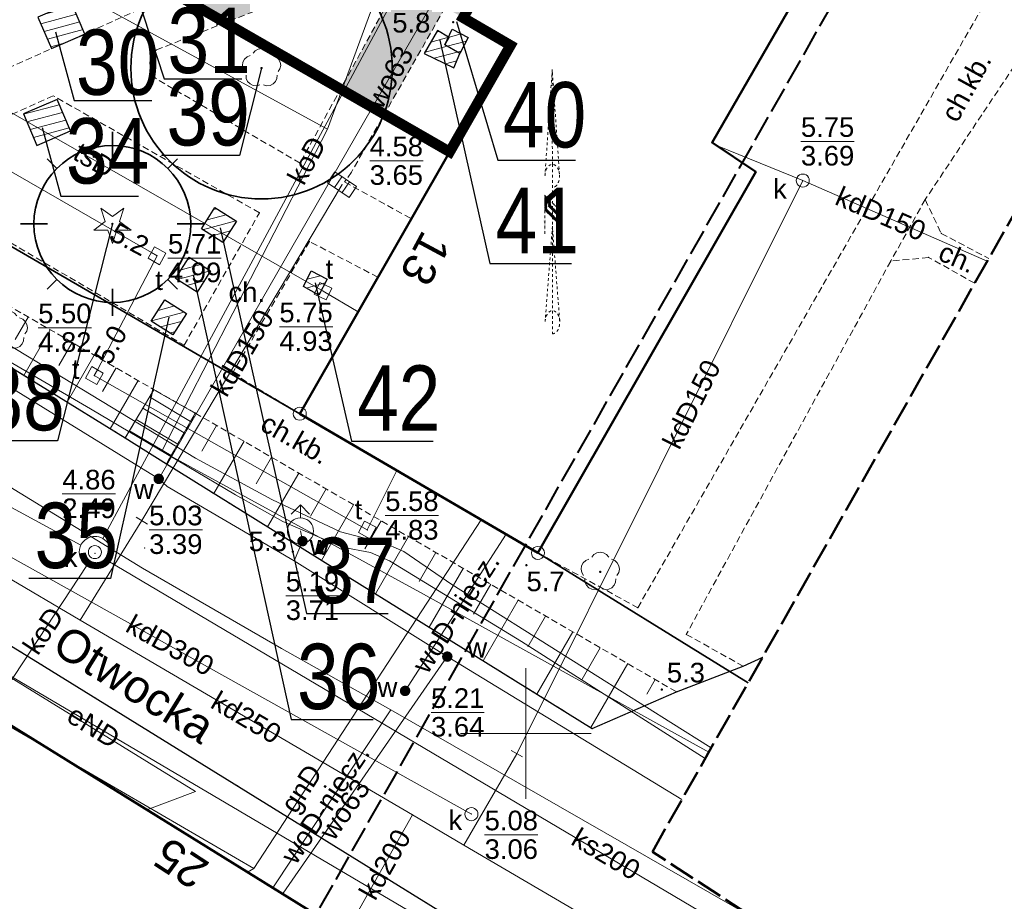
# Model space of a CAD drawing. Extents: x 5477758 to 5478353, y 5918276 to 5918502.
# Tile 58 of 127: x 5477931 to 5477968, y 5918394 to 5918427. Entities that reach past the tile are written whole.
import ezdxf
from ezdxf.enums import TextEntityAlignment as Align

# ---------------------------------------------------------------- set-up
doc = ezdxf.new("R2010")
doc.units = 0
doc.header["$LTSCALE"] = 0.25
doc.header["$PDSIZE"] = 0.75
for name, pattern in [('budynki akt$0$DASHED', [19.05, 12.7, -6.35]), ('HIDDEN', [0.375, 0.25, -0.125]), ('PRZER1-1', [2, 1, -1]), ('PRZER2-1', [3, 2, -1]), ('PRZER3-1', [4, 3, -1]), ('PRZER4-1', [5, 4, -1])]:
    doc.linetypes.add(name, pattern=pattern)
doc.layers.get('0').update_dxf_attribs({"linetype": 'CONTINUOUS', "lineweight": 13})
for name, color, linetype, lineweight in [('0_NAWIERZCHNIA UTWARDZONA_CHODNIK', 254, 'CONTINUOUS', 0), ('A_GRANICA OPRACOWANIA', 7, 'CONTINUOUS', 0), ('GELULI_O', 252, 'PRZER3-1', 18), ('GEPADR_O', 252, 'CONTINUOUS', 18), ('GEPPGD', 252, 'CONTINUOUS', 18), ('GESBZO', 252, 'CONTINUOUS', 50), ('GESDZI', 30, 'CONTINUOUS', 35), ('GESUZY', 252, 'PRZER1-1', 18), ('GSLKRW', 252, 'CONTINUOUS', 25), ('GSPPRB', 252, 'CONTINUOUS', 20), ('GSPRDI', 252, 'CONTINUOUS', 18), ('GSPRDL', 252, 'CONTINUOUS', 18), ('GSPWPN', 252, 'CONTINUOUS', 13), ('GSPWPN_O', 252, 'CONTINUOUS', 13), ('GSSKOA', 252, 'PRZER3-1', 18), ('GSSKOD', 252, 'PRZER2-1', 18), ('GSSKOD_O', 252, 'PRZER2-1', 18), ('GSSSCK', 252, 'CONTINUOUS', 18), ('GSSZSN', 252, 'PRZER2-1', 18), ('GTGTXT', 252, 'CONTINUOUS', 18), ('GULEPR', 252, 'CONTINUOUS', 18), ('GULEPR_O', 252, 'CONTINUOUS', 18), ('GULGPR', 252, 'CONTINUOUS', 18), ('GULGPR_O', 252, 'CONTINUOUS', 18), ('GULKPR', 252, 'CONTINUOUS', 18), ('GULKPR_O', 252, 'CONTINUOUS', 18), ('GULTPR', 252, 'CONTINUOUS', 18), ('GULTPR_O', 252, 'CONTINUOUS', 18), ('GULWPR', 252, 'CONTINUOUS', 18), ('GULWPR_O', 252, 'CONTINUOUS', 18), ('GUPIKP', 252, 'CONTINUOUS', 18), ('GUPIWZ', 252, 'CONTINUOUS', 18), ('GUPIWZ_O', 252, 'CONTINUOUS', 18), ('GUPKKS', 252, 'CONTINUOUS', 18), ('GUPKSD', 252, 'CONTINUOUS', 18), ('GUPPRZ', 252, 'CONTINUOUS', 18), ('GUPPRZ_O', 252, 'CONTINUOUS', 18), ('GUPWDT', 252, 'CONTINUOUS', 18), ('GUPWZA', 252, 'CONTINUOUS', 18), ('GUPWZA_O', 252, 'CONTINUOUS', 18), ('GUPZCP', 252, 'CONTINUOUS', 18), ('GUSIKP', 252, 'CONTINUOUS', 18), ('krzyże', 252, 'CONTINUOUS', 13), ('zakres', 252, 'PRZER4-1', 50), ('znak_polnocy', 252, 'HIDDEN', 13), ('ZZ_grupa', 60, 'CONTINUOUS', 30), ('ZZ_grupa-krzewow-szraf', 60, 'CONTINUOUS', 13), ('ZZ_korona', 94, 'CONTINUOUS', 35), ('ZZ_numer-inwentaryzacyjny', 5, 'CONTINUOUS', 25)]:
    doc.layers.add(name, color=color, linetype=linetype, lineweight=lineweight)
doc.layers.add('kołnierz', color=252, linetype='CONTINUOUS', lineweight=70, plot=False)
doc.styles.add('GEO-INFO', font='arial.ttf')
doc.styles.add('zielen', font='ARIALN.TTF', dxfattribs={"height": 2.5})
pattern_1 = [(194.933, (5477837.84446, 5918344.9947), (0.08181636, -0.3067773), [])]
pattern_2 = [(194.933, (5477838.29312, 5918344.3774), (0.08181636, -0.3067773), [])]

# ---------------------------------------------------------------- blocks, each defined once
blk = doc.blocks.new('POINT')
at = {"color": 0}
blk.add_point((0, 0), dxfattribs=at)
blk = doc.blocks.new('EPPGS')
at = {"color": 0}
blk.add_lwpolyline([(0, 0.5), (0.154508, 0.475528), (0.293893, 0.404508), (0.404508, 0.293893), (0.475528, 0.154508), (0.5, 0), (0.475528, -0.154508), (0.404508, -0.293893), (0.293893, -0.404508), (0.154508, -0.475528), (0, -0.5), (-0.154508, -0.475528), (-0.293893, -0.404508), (-0.404508, -0.293893), (-0.475528, -0.154508), (-0.5, 0), (-0.475528, 0.154508), (-0.404508, 0.293893), (-0.293893, 0.404508), (-0.154508, 0.475528)], close=True, dxfattribs=at)
blk = doc.blocks.new('SPDIP')
blk.add_hatch(color=0).paths.add_polyline_path([(0, -0.09), (0.027812, -0.085595), (0.052901, -0.072812), (0.072812, -0.052901), (0.085595, -0.027812), (0.09, 0), (0.085595, 0.027812), (0.072812, 0.052901), (0.052901, 0.072812), (0.027812, 0.085595), (0, 0.09), (-0.027812, 0.085595), (-0.052901, 0.072812), (-0.072812, 0.052901), (-0.085595, 0.027812), (-0.09, 0), (-0.085595, -0.027812), (-0.072812, -0.052901), (-0.052901, -0.072812), (-0.027812, -0.085595)])
at = {"color": 0}
blk.add_lwpolyline([(0.544942, 0.177062), (1.426676, -0.463555), (0.336792, -0.463555), (0, -1.500096), (-0.336792, -0.463555), (-1.426676, -0.463555), (-0.544942, 0.177062), (-0.881734, 1.213603), (0, 0.572986), (0.881734, 1.213603)], close=True, dxfattribs=at)
blk = doc.blocks.new('KOLO')
blk.add_hatch(color=0).paths.add_polyline_path([(-0.5, 0), (-0.482963, -0.12941), (-0.433013, -0.25), (-0.353553, -0.353553), (-0.25, -0.433013), (-0.12941, -0.482963), (0, -0.5), (0.12941, -0.482963), (0.25, -0.433013), (0.353553, -0.353553), (0.433013, -0.25), (0.482963, -0.12941), (0.5, 0), (0.482963, 0.12941), (0.433013, 0.25), (0.353553, 0.353553), (0.25, 0.433013), (0.12941, 0.482963), (0, 0.5), (-0.12941, 0.482963), (-0.25, 0.433013), (-0.353553, 0.353553), (-0.433013, 0.25), (-0.482963, 0.12941)])
blk = doc.blocks.new('OKRAG_PELNY')
at = {"color": 0}
blk.add_lwpolyline([(0, 0.5), (0.12941, 0.482963), (0.25, 0.433013), (0.353553, 0.353553), (0.433013, 0.25), (0.482963, 0.12941), (0.5, 0), (0.482963, -0.12941), (0.433013, -0.25), (0.353553, -0.353553), (0.25, -0.433013), (0.12941, -0.482963), (0, -0.5), (-0.12941, -0.482963), (-0.25, -0.433013), (-0.353553, -0.353553), (-0.433013, -0.25), (-0.482963, -0.12941), (-0.5, 0), (-0.482963, 0.12941), (-0.433013, 0.25), (-0.353553, 0.353553), (-0.25, 0.433013), (-0.12941, 0.482963)], close=True, dxfattribs=at)
blk = doc.blocks.new('SUUS05')
at = {"color": 0}
blk.add_lwpolyline([(0.5, -0.25), (-0.5, -0.25), (-0.5, 0.25), (0.5, 0.25)], close=True, dxfattribs=at)
for points in [[(-0.175, -0.25), (-0.175, 0.25)], [(0.175, -0.25), (0.175, 0.25)]]:
    blk.add_lwpolyline(points, dxfattribs=at)
blk = doc.blocks.new('KWADRAT_NIEPRZEZR')
at = {"color": 0}
blk.add_lwpolyline([(-0.5, -0.5), (0.5, -0.5), (0.5, 0.5), (-0.5, 0.5)], close=True, dxfattribs=at)
blk = doc.blocks.new('SUUS02')
at = {"color": 0}
for points in [[(-0.707107, 1.292893), (0, 2), (0.707107, 1.292893)], [(0, 1), (0, 2)]]:
    blk.add_lwpolyline(points, dxfattribs=at)
blk.add_lwpolyline([(0, 1), (0.173648, 0.984808), (0.34202, 0.939693), (0.5, 0.866025), (0.642788, 0.766044), (0.766044, 0.642788), (0.866025, 0.5), (0.939693, 0.34202), (0.984808, 0.173648), (1, 0), (0.984808, -0.173648), (0.939693, -0.34202), (0.866025, -0.5), (0.75575, -0.654861), (0.618159, -0.786053), (0.458227, -0.888835), (0.281733, -0.959493), (0.095056, -0.995472), (-0.095056, -0.995472), (-0.281733, -0.959493), (-0.458227, -0.888835), (-0.618159, -0.786053), (-0.75575, -0.654861), (-0.866025, -0.5), (-0.945001, -0.327068), (-0.989821, -0.142315), (-0.998867, 0.047582), (-0.971812, 0.235759), (-0.909632, 0.415415), (-0.814576, 0.580057), (-0.690079, 0.723734), (-0.540641, 0.841254), (-0.371662, 0.928368), (-0.189251, 0.981929)], close=True, dxfattribs=at)
blk = doc.blocks.new('PION_C')
at = {"color": 0}
blk.add_lwpolyline([(0, 0.5), (0, -0.5)], dxfattribs=at)
blk = doc.blocks.new('SPDLP')
blk.add_hatch(color=0).paths.add_polyline_path([(0, -0.09), (0.027812, -0.085595), (0.052901, -0.072812), (0.072812, -0.052901), (0.085595, -0.027812), (0.09, 0), (0.085595, 0.027812), (0.072812, 0.052901), (0.052901, 0.072812), (0.027812, 0.085595), (0, 0.09), (-0.027812, 0.085595), (-0.052901, 0.072812), (-0.072812, 0.052901), (-0.085595, 0.027812), (-0.09, 0), (-0.085595, -0.027812), (-0.072812, -0.052901), (-0.052901, -0.072812), (-0.027812, -0.085595)])
at = {"color": 0}
for points in [[(-1.271938, -0.268652), (-1.40916, -0.048001), (-1.462858, 0.20623), (-1.426585, 0.463525), (-1.304695, 0.693003), (-1.11182, 0.867117), (-0.871109, 0.964971)], [(-0.648554, 1.126667), (-0.481106, 1.325358), (-0.255912, 1.454989), (0, 1.5), (0.255912, 1.454989), (0.481106, 1.325358), (0.648554, 1.126667)], [(0.871109, 0.964971), (1.11182, 0.867117), (1.304695, 0.693003), (1.426585, 0.463525), (1.462858, 0.20623), (1.40916, -0.048001), (1.271938, -0.268652)], [(-0.137547, -1.292703), (-0.389802, -1.355024), (-0.648184, -1.327532), (-0.881678, -1.213525), (-1.062258, -1.026689), (-1.168249, -0.78945), (-1.186929, -0.530282)], [(1.186929, -0.530282), (1.168249, -0.78945), (1.062258, -1.026689), (0.881678, -1.213525), (0.648184, -1.327532), (0.389802, -1.355024), (0.137547, -1.292703)]]:
    blk.add_lwpolyline(points, dxfattribs=at)
blk = doc.blocks.new('znak')
for points in [[(97792.02, 33202.11), (97792.13, 33202.89), (97792.44, 33203.57), (97792.93, 33204.06), (97793.43, 33204.21), (97793.93, 33204.06), (97794.41, 33203.55), (97794.7, 33202.86), (97794.78, 33202.42), (97794.69, 33201.09), (97794.39, 33200.41), (97793.89, 33199.91), (97793.43, 33199.76)], [(97792.05, 33174.15), (97792.16, 33174.92), (97792.47, 33175.6), (97792.96, 33176.1), (97793.46, 33176.25), (97793.96, 33176.09), (97794.44, 33175.59), (97794.73, 33174.9), (97794.84, 33174.01), (97794.72, 33173.13), (97794.42, 33172.44), (97793.92, 33171.95), (97793.47, 33171.8)]]:
    blk.add_spline(points, degree=3)
at = {"layer": 'znak_polnocy', "linetype": 'ByBlock'}
for p, q in [((97793.41, 33222.33, -3.5), (97792.02, 33202.11, -3.5)), ((97794.8, 33202.32, -3.5), (97793.41, 33222.33, -3.5)), ((97793.43, 33204.21, -3.5), (97793.41, 33222.33, -3.5)), ((97793.43, 33204.21, -3.5), (97793.47, 33171.8, -3.5)), ((97791.99, 33198.28, -3.5), (97792.03, 33198.32, -3.5)), ((97791.99, 33198.19, -3.5), (97792.07, 33198.28, -3.5)), ((97791.99, 33198.11, -3.5), (97792.11, 33198.23, -3.5)), ((97791.99, 33198.02, -3.5), (97792.16, 33198.19, -3.5)), ((97791.99, 33197.93, -3.5), (97792.2, 33198.15, -3.5)), ((97791.99, 33197.84, -3.5), (97792.25, 33198.1, -3.5)), ((97791.99, 33197.75, -3.5), (97792.29, 33198.06, -3.5)), ((97791.99, 33197.66, -3.5), (97792.34, 33198.01, -3.5)), ((97791.99, 33197.58, -3.5), (97792.38, 33197.97, -3.5)), ((97791.99, 33197.49, -3.5), (97792.42, 33197.92, -3.5)), ((97791.99, 33197.4, -3.5), (97792.47, 33197.88, -3.5)), ((97791.99, 33197.31, -3.5), (97792.51, 33197.84, -3.5)), ((97791.99, 33197.22, -3.5), (97792.56, 33197.79, -3.5)), ((97791.99, 33197.13, -3.5), (97792.6, 33197.75, -3.5)), ((97791.99, 33197.04, -3.5), (97792.65, 33197.7, -3.5)), ((97791.99, 33196.96, -3.5), (97792.69, 33197.66, -3.5)), ((97791.99, 33196.87, -3.5), (97792.73, 33197.61, -3.5)), ((97791.99, 33196.78, -3.5), (97792.78, 33197.57, -3.5)), ((97791.99, 33196.69, -3.5), (97792.82, 33197.53, -3.5)), ((97791.99, 33196.6, -3.5), (97792.87, 33197.48, -3.5)), ((97791.99, 33196.51, -3.5), (97792.91, 33197.44, -3.5)), ((97791.99, 33196.43, -3.5), (97792.95, 33197.39, -3.5)), ((97791.99, 33196.34, -3.5), (97793, 33197.35, -3.5)), ((97791.99, 33196.25, -3.5), (97793.04, 33197.31, -3.5)), ((97791.99, 33196.16, -3.5), (97793.09, 33197.26, -3.5)), ((97791.99, 33196.07, -3.5), (97793.13, 33197.22, -3.5)), ((97791.99, 33195.98, -3.5), (97793.18, 33197.17, -3.5)), ((97791.99, 33195.9, -3.5), (97793.22, 33197.13, -3.5)), ((97791.99, 33195.81, -3.5), (97793.26, 33197.08, -3.5)), ((97794.95, 33195.4, -3.5), (97794.95, 33197.18, -4.5)), ((97791.99, 33195.72, -3.5), (97793.31, 33197.04, -3.5)), ((97791.99, 33195.63, -3.5), (97793.35, 33197, -3.5)), ((97791.99, 33195.54, -3.5), (97793.4, 33196.95, -3.5)), ((97791.99, 33195.45, -3.5), (97793.44, 33196.91, -3.5)), ((97791.99, 33190.95, -6), (97791.99, 33195.4, -6)), ((97791.99, 33195.4, -3.5), (97791.99, 33193.62, -3.1)), ((97792, 33195.38, -3.5), (97793.48, 33196.86, -3.5)), ((97792.05, 33195.34, -3.5), (97793.53, 33196.82, -3.5)), ((97792.09, 33195.29, -3.5), (97793.57, 33196.77, -3.5)), ((97792.13, 33195.25, -3.5), (97793.62, 33196.73, -3.5)), ((97792.18, 33195.2, -3.5), (97793.66, 33196.69, -3.5)), ((97792.22, 33195.16, -3.5), (97793.71, 33196.64, -3.5)), ((97792.27, 33195.12, -3.5), (97793.75, 33196.6, -3.5)), ((97792.31, 33195.07, -3.5), (97793.79, 33196.55, -3.5)), ((97792.36, 33195.03, -3.5), (97793.84, 33196.51, -3.5)), ((97792.4, 33194.98, -3.5), (97793.88, 33196.47, -3.5)), ((97792.44, 33194.94, -3.5), (97793.93, 33196.42, -3.5)), ((97792.49, 33194.9, -3.5), (97793.97, 33196.38, -3.5)), ((97792.53, 33194.85, -3.5), (97794.01, 33196.33, -3.5)), ((97792.58, 33194.81, -3.5), (97794.06, 33196.29, -3.5)), ((97792.62, 33194.76, -3.5), (97794.1, 33196.24, -3.5)), ((97792.67, 33194.72, -3.5), (97794.15, 33196.2, -3.5)), ((97792.71, 33194.67, -3.5), (97794.19, 33196.16, -3.5)), ((97792.75, 33194.63, -3.5), (97794.24, 33196.11, -3.5)), ((97792.8, 33194.59, -3.5), (97794.28, 33196.07, -3.5)), ((97792.84, 33194.54, -3.5), (97794.32, 33196.02, -3.5)), ((97792.89, 33194.5, -3.5), (97794.37, 33195.98, -3.5)), ((97792.93, 33194.45, -3.5), (97794.41, 33195.93, -3.5)), ((97792.97, 33194.41, -3.5), (97794.46, 33195.89, -3.5)), ((97793.02, 33194.36, -3.5), (97794.5, 33195.85, -3.5)), ((97793.06, 33194.32, -3.5), (97794.54, 33195.8, -3.5)), ((97793.11, 33194.28, -3.5), (97794.59, 33195.76, -3.5)), ((97793.15, 33194.23, -3.5), (97794.63, 33195.71, -3.5)), ((97793.2, 33194.19, -3.5), (97794.68, 33195.67, -3.5)), ((97793.24, 33194.14, -3.5), (97794.72, 33195.63, -3.5)), ((97793.28, 33194.1, -3.5), (97794.77, 33195.58, -3.5)), ((97793.33, 33194.06, -3.5), (97794.81, 33195.54, -3.5)), ((97793.37, 33194.01, -3.5), (97794.85, 33195.49, -3.5)), ((97793.42, 33193.97, -3.5), (97794.9, 33195.45, -3.5)), ((97793.46, 33193.92, -3.5), (97794.94, 33195.4, -3.5)), ((97793.5, 33193.88, -3.5), (97794.95, 33195.33, -3.5)), ((97793.55, 33193.83, -3.5), (97794.95, 33195.24, -3.5)), ((97793.59, 33193.79, -3.5), (97794.95, 33195.15, -3.5)), ((97793.64, 33193.75, -3.5), (97794.95, 33195.06, -3.5)), ((97793.68, 33193.7, -3.5), (97794.95, 33194.97, -3.5)), ((97793.73, 33193.66, -3.5), (97794.95, 33194.88, -3.5)), ((97793.77, 33193.61, -3.5), (97794.95, 33194.8, -3.5)), ((97793.81, 33193.57, -3.5), (97794.95, 33194.71, -3.5)), ((97793.86, 33193.52, -3.5), (97794.95, 33194.62, -3.5)), ((97793.9, 33193.48, -3.5), (97794.95, 33194.53, -3.5)), ((97793.95, 33193.44, -3.5), (97794.95, 33194.44, -3.5)), ((97793.99, 33193.39, -3.5), (97794.95, 33194.35, -3.5)), ((97794.04, 33193.35, -3.5), (97794.95, 33194.27, -3.5)), ((97794.08, 33193.3, -3.5), (97794.95, 33194.18, -3.5)), ((97794.12, 33193.26, -3.5), (97794.95, 33194.09, -3.5)), ((97794.17, 33193.22, -3.5), (97794.95, 33194, -3.5)), ((97794.21, 33193.17, -3.5), (97794.95, 33193.91, -3.5)), ((97794.26, 33193.13, -3.5), (97794.95, 33193.82, -3.5)), ((97794.3, 33193.08, -3.5), (97794.95, 33193.73, -3.5)), ((97794.34, 33193.04, -3.5), (97794.95, 33193.65, -3.5)), ((97794.39, 33192.99, -3.5), (97794.95, 33193.56, -3.5)), ((97794.43, 33192.95, -3.5), (97794.95, 33193.47, -3.5)), ((97794.48, 33192.91, -3.5), (97794.95, 33193.38, -3.5)), ((97793.44, 33192.41, -6), (97792.05, 33174.15, -3.5)), ((97794.83, 33174.36, -3.5), (97793.44, 33192.41, -2.5)), ((97794.52, 33192.86, -3.5), (97794.95, 33193.29, -3.5)), ((97794.57, 33192.82, -3.5), (97794.95, 33193.2, -3.5)), ((97794.61, 33192.77, -3.5), (97794.95, 33193.12, -3.5)), ((97794.65, 33192.73, -3.5), (97794.95, 33193.03, -3.5)), ((97794.7, 33192.69, -3.5), (97794.95, 33192.94, -3.5)), ((97794.74, 33192.64, -3.5), (97794.95, 33192.85, -3.5)), ((97794.79, 33192.6, -3.5), (97794.95, 33192.76, -3.5)), ((97794.83, 33192.55, -3.5), (97794.95, 33192.67, -3.5)), ((97794.87, 33192.51, -3.5), (97794.95, 33192.59, -3.5)), ((97794.92, 33192.46, -3.5), (97794.95, 33192.5, -3.5))]:
    blk.add_line(p, q, dxfattribs=at)
for points in [[(97794.95, 33199.85, -2.5), (97795.17, 33197.18, -2.5), (97794.73, 33197.18, -2.5)], [(97791.76, 33193.62, -2.5), (97792.21, 33193.62, -2.5), (97791.99, 33190.95, -2.5)]]:
    blk.add_solid(points, dxfattribs=at)

msp = doc.modelspace()

# ---------------------------------------------------------------- hatches: boundary and pattern name
at = {"layer": '0_NAWIERZCHNIA UTWARDZONA_CHODNIK', "transparency": 33554636}
msp.add_hatch(color=256, dxfattribs=at).paths.add_polyline_path([(5477962.493, 5918459.043), (5477957.044, 5918449.527), (5477951.796, 5918440.362), (5477947.988, 5918433.712), (5477937.075, 5918428.498), (5477936.605, 5918428.29), (5477938.473, 5918427.16), (5477943.438, 5918429.127), (5477945.135, 5918429.94), (5477945.396, 5918429.792), (5477945.658, 5918429.644), (5477944.382, 5918427.315), (5477942.909, 5918424.629), (5477944.585, 5918423.669), (5477946.91, 5918427.756), (5477947.596, 5918427.361), (5477965.541, 5918458.35), (5477963.011, 5918459.841)])
at = {"layer": 'ZZ_grupa-krzewow-szraf'}
h = msp.add_hatch(dxfattribs=at)
h.set_pattern_fill('ANSI31', color=256, scale=0.1, angle=90)
h.set_pattern_definition(pattern_1)
h.paths.add_polyline_path([(5477931.848, 5918426.185), (5477933.131, 5918426.736), (5477932.616, 5918427.936), (5477931.333, 5918427.384)])
h = msp.add_hatch(dxfattribs=at)
h.set_pattern_fill('ANSI31', color=256, scale=0.1, angle=90)
h.set_pattern_definition(pattern_2)
edge = h.paths.add_edge_path()
edge.add_line((5477947.037, 5918426.622), (5477946.613, 5918426.866))
edge.add_line((5477946.613, 5918426.866), (5477946.11, 5918425.992))
edge.add_line((5477946.11, 5918425.992), (5477947.246, 5918425.441))
edge.add_line((5477947.246, 5918425.441), (5477947.474, 5918425.989))
edge.add_line((5477947.474, 5918425.989), (5477946.897, 5918426.318))
edge.add_line((5477946.897, 5918426.318), (5477947.062, 5918426.608))
h = msp.add_hatch(dxfattribs=at)
h.set_pattern_fill('ANSI31', color=256, scale=0.1, angle=90)
h.set_pattern_definition(pattern_2)
h.paths.add_polyline_path([(5477947.182, 5918426.924), (5477947.795, 5918426.603), (5477947.474, 5918425.989), (5477946.893, 5918426.32)])
h = msp.add_hatch(dxfattribs=at)
h.set_pattern_fill('ANSI31', color=256, scale=0.1, angle=90)
h.set_pattern_definition(pattern_1)
h.paths.add_polyline_path([(5477931.295, 5918422.482), (5477932.578, 5918423.033), (5477932.063, 5918424.232), (5477930.78, 5918423.681)])
h = msp.add_hatch(dxfattribs=at)
h.set_pattern_fill('ANSI31', color=256, scale=0.1, angle=90)
h.set_pattern_definition(pattern_1)
h.paths.add_polyline_path([(5477938.41, 5918418.762), (5477937.585, 5918419.285), (5477938.103, 5918420.102), (5477938.928, 5918419.579)])
h = msp.add_hatch(dxfattribs=at)
h.set_pattern_fill('ANSI31', color=256, scale=0.1, angle=90)
h.set_pattern_definition(pattern_1)
h.paths.add_polyline_path([(5477937.422, 5918416.866), (5477936.597, 5918417.389), (5477937.115, 5918418.206), (5477937.94, 5918417.683)])
h = msp.add_hatch(dxfattribs=at)
h.set_pattern_fill('ANSI31', color=256, scale=0.1, angle=90)
h.set_pattern_definition(pattern_1)
h.paths.add_polyline_path([(5477941.786, 5918417.684), (5477942.4, 5918417.363), (5477942.078, 5918416.749), (5477941.497, 5918417.08)])
h = msp.add_hatch(dxfattribs=at)
h.set_pattern_fill('ANSI31', color=256, scale=0.1, angle=90)
h.set_pattern_definition(pattern_1)
h.paths.add_polyline_path([(5477936.494, 5918415.242), (5477935.67, 5918415.765), (5477936.188, 5918416.582), (5477937.013, 5918416.059)])

# ---------------------------------------------------------------- linework, layer by layer
at = {"color": 7, "linetype": 'Continuous', "lineweight": 13, "flags": 128}
for points in [[(5477950, 5918397.5), (5477950, 5918402.5)], [(5477947.5, 5918400), (5477952.5, 5918400)]]:
    msp.add_lwpolyline(points, dxfattribs=at)
at = {"layer": 'A_GRANICA OPRACOWANIA', "color": 1, "linetype": 'budynki akt$0$DASHED', "ltscale": 0.1, "const_width": 0.4}
msp.add_lwpolyline([(5477924.666, 5918437.385), (5477923.68, 5918435.693), (5477947.085, 5918422.232), (5477949.411, 5918426.304), (5477947.596, 5918427.361), (5477964.141, 5918455.941), (5477965.541, 5918458.35), (5477956.078, 5918463.925), (5477947.799, 5918468.803), (5477947.799, 5918468.803), (5477943.997, 5918471.043), (5477943.489, 5918470.182), (5477933.716, 5918453.151), (5477933.004, 5918451.909), (5477924.666, 5918437.385)], dxfattribs=at)
at = {"layer": 'GESBZO', "linetype": 'Continuous', "lineweight": 50}
msp.add_lwpolyline([(5477947.596, 5918427.361), (5477964.141, 5918455.941), (5477973.257, 5918450.553), (5477957.124, 5918422.592), (5477958.789, 5918421.465), (5477950.46, 5918406.9), (5477941.35, 5918412.22), (5477949.411, 5918426.304)], close=True, dxfattribs=at)
msp.add_lwpolyline([(5477911.982, 5918399.231), (5477917.56, 5918408.197), (5477972.897, 5918373.915)], dxfattribs=at)
at = {"layer": 'GESDZI', "linetype": 'Continuous'}
for points in [[(5477937.825, 5918494.464), (5477897.61, 5918435.89), (5477897.31, 5918433.06), (5477897.73, 5918431.34), (5477913.96, 5918422.85), (5477918.68, 5918425.35), (5477941.35, 5918412.22), (5477950.46, 5918406.9), (5477958.503, 5918401.94)], [(5477958.503, 5918401.94), (5477950.46, 5918406.9), (5477941.35, 5918412.22), (5477918.68, 5918425.35), (5477913.96, 5918422.85), (5477922.92, 5918418.17), (5477916.33, 5918408.95), (5477972.897, 5918373.915)], [(5477972.897, 5918373.915), (5477916.33, 5918408.95), (5477901.96, 5918388.82), (5477899.13, 5918390.84), (5477865.49, 5918345.57), (5477927.041, 5918302.392)]]:
    msp.add_lwpolyline(points, dxfattribs=at)
at = {"layer": 'GESUZY', "linetype": 'PRZER1-1', "lineweight": 18, "ltscale": 0.5}
for points in [[(5477958.503, 5918401.94), (5477950.46, 5918406.9), (5477941.35, 5918412.22), (5477918.68, 5918425.35), (5477913.96, 5918422.85), (5477897.73, 5918431.34), (5477897.31, 5918433.06), (5477897.61, 5918435.89), (5477937.825, 5918494.464)], [(5477937.825, 5918494.464), (5477897.61, 5918435.89), (5477897.31, 5918433.06), (5477897.73, 5918431.34), (5477913.96, 5918422.85), (5477918.68, 5918425.35), (5477941.35, 5918412.22), (5477950.46, 5918406.9), (5477958.503, 5918401.94)], [(5477927.041, 5918302.392), (5477865.49, 5918345.57), (5477899.13, 5918390.84), (5477901.96, 5918388.82), (5477916.33, 5918408.95), (5477972.897, 5918373.915)], [(5477972.897, 5918373.915), (5477916.33, 5918408.95), (5477901.96, 5918388.82), (5477899.13, 5918390.84), (5477865.49, 5918345.57), (5477927.041, 5918302.392)]]:
    msp.add_lwpolyline(points, dxfattribs=at)
at = {"layer": 'GSLKRW', "linetype": 'Continuous', "lineweight": 25}
for points in [[(5477920.002, 5918420.365), (5477922.774, 5918418.644), (5477934.671, 5918411.296), (5477936.246, 5918410.3), (5477952.54, 5918400.183)], [(5477974.636, 5918376.629), (5477959.233, 5918385.576), (5477951.149, 5918390.455), (5477931.59, 5918402.551), (5477916.923, 5918411.582)], [(5477952.54, 5918400.183), (5477955.756, 5918401.59), (5477958.309, 5918402.569), (5477959.059, 5918402.92)]]:
    msp.add_lwpolyline(points, dxfattribs=at)
at = {"layer": 'GSPPRB', "linetype": 'Continuous', "lineweight": 20}
for p in [(5477949.411, 5918426.304), (5477957.124, 5918422.592), (5477958.789, 5918421.465), (5477965.273, 5918420.409), (5477939.806, 5918419.904), (5477965.888, 5918419.116), (5477941.721, 5918418.806), (5477963.954, 5918418.054), (5477965.404, 5918418.198), (5477943.582, 5918416.114), (5477936.925, 5918414.846), (5477938.77, 5918413.769), (5477935.768, 5918413.141), (5477937.354, 5918412.245), (5477934.671, 5918411.296), (5477936.246, 5918410.3), (5477945.066, 5918410.05), (5477936.272, 5918409.44), (5477948.29, 5918408.168), (5477949.238, 5918407.614), (5477941.139, 5918406.6), (5477954.279, 5918404.806), (5477932.951, 5918404.334), (5477956.135, 5918403.788), (5477958.309, 5918402.569), (5477955.756, 5918401.59), (5477952.54, 5918400.183), (5477935.499, 5918397.082), (5477945.657, 5918396.892), (5477947.622, 5918395.734), (5477939.344, 5918394.7), (5477940.313, 5918394.1), (5477940.715, 5918393.893)]:
    msp.add_point(p, dxfattribs=at)
at = {"layer": 'GSSKOA', "linetype": 'PRZER3-1', "lineweight": 18, "ltscale": 0.5}
msp.add_lwpolyline([(5477895.308, 5918432.497, 0.01241), (5477895.353, 5918432.004, 0.157577), (5477897.052, 5918428.743), (5477911.178, 5918420.326, 0.107372), (5477915.322, 5918419.772, 0.229991), (5477917.649, 5918421.865), (5477920.002, 5918420.365), (5477922.774, 5918418.644), (5477934.671, 5918411.296), (5477936.246, 5918410.3), (5477952.54, 5918400.183), (5477955.756, 5918401.59), (5477958.309, 5918402.569), (5477959.059, 5918402.92)], format="xyb", dxfattribs=at)
msp.add_lwpolyline([(5477974.636, 5918376.629), (5477959.233, 5918385.576), (5477951.149, 5918390.455), (5477931.59, 5918402.551), (5477916.923, 5918411.582)], dxfattribs=at)
at = {"layer": 'GSSKOD', "linetype": 'PRZER2-1', "lineweight": 18, "ltscale": 0.5}
for points in [[(5477924.632, 5918422.726), (5477928.468, 5918424.674), (5477937.092, 5918428.506), (5477941.728, 5918430.721), (5477947.221, 5918436.084), (5477951.574, 5918440.386), (5477956.873, 5918449.535), (5477962.493, 5918459.043), (5477964.446, 5918462.055), (5477967.996, 5918468.433), (5477968.236, 5918468.933)], [(5477963.369, 5918456.364), (5477953.957, 5918440.129), (5477943.324, 5918421.46), (5477943.065, 5918421.081), (5477945.62, 5918419.676), (5477944.34, 5918417.44), (5477941.721, 5918418.806)], [(5477939.806, 5918419.904), (5477931.916, 5918424.377), (5477926.715, 5918422.022), (5477926.742, 5918420.853)], [(5477926.742, 5918420.853), (5477936.925, 5918414.846)], [(5477965.273, 5918420.409), (5477965.888, 5918419.116), (5477967.705, 5918418.159)], [(5477936.925, 5918414.846), (5477939.806, 5918419.904)], [(5477941.721, 5918418.806), (5477938.77, 5918413.769)], [(5477967.167, 5918417.211), (5477965.404, 5918418.198), (5477963.954, 5918418.054)], [(5477938.77, 5918413.769), (5477941.353, 5918412.218), (5477950.459, 5918406.901), (5477954.279, 5918404.806)], [(5477937.354, 5918412.245), (5477935.768, 5918413.141)], [(5477972.895, 5918373.912), (5477917.56, 5918408.197)], [(5477956.135, 5918403.788), (5477958.309, 5918402.569), (5477955.756, 5918401.59)]]:
    msp.add_lwpolyline(points, dxfattribs=at)
for points in [[(5477964.287, 5918457.946), (5477974.857, 5918451.467, -0.191303), (5477977.119, 5918444.664, -0.067534), (5477975.879, 5918437.577), (5477970.144, 5918427.702), (5477965.273, 5918420.409), (5477963.954, 5918418.054), (5477956.135, 5918403.788)], [(5477954.279, 5918404.806), (5477974.493, 5918439.999, 0.092657), (5477975.121, 5918446.676, 0.188707), (5477973.696, 5918450.211), (5477973.257, 5918450.553), (5477964.141, 5918455.941), (5477963.369, 5918456.364)], [(5477909.644, 5918410.498, -0.138117), (5477912.469, 5918412.502, -0.17002), (5477916.923, 5918411.582), (5477931.59, 5918402.551), (5477951.149, 5918390.455), (5477959.233, 5918385.576), (5477974.636, 5918376.629)]]:
    msp.add_lwpolyline(points, format="xyb", dxfattribs=at)
msp.add_lwpolyline([(5477945.658, 5918429.644), (5477941.358, 5918421.799), (5477935.865, 5918425.024, -0.463504), (5477935.87, 5918426.128), (5477943.438, 5918429.127), (5477945.135, 5918429.94)], format="xyb", close=True, dxfattribs=at)
at = {"layer": 'GSSSCK', "linetype": 'Continuous', "lineweight": 18}
msp.add_lwpolyline([(5477936.246, 5918410.3), (5477934.671, 5918411.296), (5477935.768, 5918413.141), (5477937.354, 5918412.245)], close=True, dxfattribs=at)
at = {"layer": 'GSSSCK', "linetype": 'Continuous', "lineweight": 18, "flags": 128}
for points in [[(5477935.603, 5918412.863), (5477937.174, 5918411.929)], [(5477935.347, 5918412.434), (5477936.926, 5918411.494)], [(5477935.092, 5918412.004), (5477936.679, 5918411.06)], [(5477934.836, 5918411.574), (5477936.431, 5918410.625)]]:
    msp.add_lwpolyline(points, dxfattribs=at)
at = {"layer": 'GSSZSN', "linetype": 'PRZER2-1', "lineweight": 18, "ltscale": 0.5}
for points in [[(5477935.768, 5918413.141), (5477934.671, 5918411.296), (5477922.774, 5918418.644), (5477923.641, 5918420.151)], [(5477923.641, 5918420.151), (5477935.768, 5918413.141)], [(5477955.756, 5918401.59), (5477952.54, 5918400.183), (5477936.246, 5918410.3), (5477937.354, 5918412.245)], [(5477937.354, 5918412.245), (5477955.756, 5918401.59)]]:
    msp.add_lwpolyline(points, dxfattribs=at)
at = {"layer": 'GSSZSN', "linetype": 'Continuous', "lineweight": 18, "flags": 128}
for points in [[(5477930.964, 5918415.918), (5477930.468, 5918415.058)], [(5477931.804, 5918415.432), (5477930.797, 5918413.689)], [(5477932.644, 5918414.947), (5477932.133, 5918414.063)], [(5477933.484, 5918414.461), (5477932.448, 5918412.669)], [(5477934.324, 5918413.976), (5477933.799, 5918413.067)], [(5477935.164, 5918413.49), (5477934.1, 5918411.649)], [(5477938.167, 5918411.774), (5477937.599, 5918410.793)], [(5477939.216, 5918411.167), (5477938.061, 5918409.173)], [(5477940.264, 5918410.56), (5477939.677, 5918409.547)], [(5477941.312, 5918409.953), (5477940.12, 5918407.894)], [(5477942.361, 5918409.346), (5477941.756, 5918408.3)], [(5477943.409, 5918408.739), (5477942.18, 5918406.615)], [(5477944.458, 5918408.132), (5477943.834, 5918407.054)], [(5477945.506, 5918407.524), (5477944.24, 5918405.337)], [(5477946.555, 5918406.917), (5477945.912, 5918405.807)], [(5477947.603, 5918406.31), (5477946.299, 5918404.058)], [(5477948.652, 5918405.703), (5477947.99, 5918404.561)], [(5477949.7, 5918405.096), (5477948.359, 5918402.779)], [(5477950.749, 5918404.489), (5477950.069, 5918403.314)], [(5477951.797, 5918403.882), (5477950.418, 5918401.501)], [(5477952.846, 5918403.275), (5477952.147, 5918402.068)], [(5477953.894, 5918402.668), (5477952.478, 5918400.222)], [(5477954.943, 5918402.06), (5477954.622, 5918401.507)]]:
    msp.add_lwpolyline(points, dxfattribs=at)
at = {"layer": 'GULEPR', "linetype": 'Continuous', "lineweight": 18}
for points in [[(5477956.997, 5918399.286), (5477946.078, 5918405.328), (5477936.07, 5918410.789), (5477942.415, 5918423.098), (5477922.29, 5918434.078), (5477912.965, 5918439.958), (5477903.098, 5918445.156)], [(5477957.09, 5918399.45), (5477955.548, 5918400.414), (5477947.165, 5918405.69), (5477945.326, 5918406.96), (5477944.742, 5918407.21), (5477944.409, 5918407.308), (5477943.687, 5918407.502), (5477942.91, 5918407.71), (5477940.285, 5918408.946), (5477937.356, 5918410.529), (5477930.158, 5918414.889), (5477924.924, 5918417.889), (5477918.703, 5918421.594), (5477904.953, 5918430.272), (5477898.015, 5918434.574), (5477896.72, 5918434.791)], [(5477956.855, 5918399.036), (5477949.833, 5918403.508), (5477944.777, 5918406.603), (5477944.059, 5918406.92), (5477942.974, 5918407.121), (5477940.705, 5918408.105), (5477938.886, 5918409.123), (5477933.346, 5918412.411), (5477923.958, 5918417.873), (5477918.134, 5918421.314), (5477906.504, 5918428.715), (5477897.757, 5918434.117), (5477896.584, 5918434.328), (5477896.452, 5918434.356)], [(5477942.415, 5918423.098), (5477946.525, 5918434.312), (5477950.737, 5918432.786)], [(5477935.499, 5918397.082), (5477937.361, 5918397.785), (5477912.983, 5918412.792), (5477909.758, 5918408.797), (5477894.703, 5918390.505), (5477886.307, 5918389.031), (5477885.058, 5918389.937)]]:
    msp.add_lwpolyline(points, dxfattribs=at)
at = {"layer": 'GULGPR', "linetype": 'Continuous', "lineweight": 18}
for points in [[(5477891.124, 5918425.698), (5477899.646, 5918420.458), (5477911.206, 5918413.431), (5477941.239, 5918395.738), (5477961.161, 5918384.007), (5477967.774, 5918379.961), (5477974.238, 5918376.007)], [(5477901.196, 5918416.209), (5477917.311, 5918407.797), (5477931.878, 5918399.322), (5477939.588, 5918394.835)], [(5477939.588, 5918394.835), (5477948.29, 5918408.168)], [(5477939.588, 5918394.835), (5477939.344, 5918394.7)]]:
    msp.add_lwpolyline(points, dxfattribs=at)
at = {"layer": 'GULKPR', "linetype": 'Continuous', "lineweight": 18}
for points in [[(5477949.403, 5918436.363), (5477933.821, 5918407.446)], [(5477957.324, 5918422.457), (5477960.59, 5918421.133)], [(5477942.967, 5918420.979), (5477935.307, 5918408.134)], [(5477960.59, 5918421.133), (5477949.647, 5918399.225)], [(5477967.646, 5918418.055), (5477960.59, 5918421.133)], [(5477932.971, 5918407.191), (5477913.191, 5918417.939)], [(5477956.789, 5918390.358), (5477947.622, 5918395.734), (5477945.657, 5918396.892), (5477932.951, 5918404.334), (5477930.059, 5918406.036), (5477923.516, 5918409.832), (5477920.145, 5918411.846), (5477914.819, 5918414.967), (5477910.792, 5918417.059)], [(5477947.913, 5918396.914), (5477915.758, 5918414.847)], [(5477935.307, 5918408.134), (5477932.951, 5918404.334)], [(5477929.495, 5918400.802), (5477933.207, 5918406.415)], [(5477961.729, 5918390.199), (5477934.013, 5918406.601)], [(5477949.647, 5918399.225), (5477947.622, 5918395.734)], [(5477943.199, 5918392.533), (5477945.657, 5918396.892)]]:
    msp.add_lwpolyline(points, dxfattribs=at)
at = {"layer": 'GULTPR', "linetype": 'Continuous', "lineweight": 18}
for points in [[(5477924.72, 5918426.924), (5477942.238, 5918416.91), (5477943.582, 5918416.114)], [(5477922.67, 5918425.86), (5477935.673, 5918418.385), (5477935.89, 5918418.26), (5477933.606, 5918413.902), (5477933.49, 5918413.68), (5477943.93, 5918407.78), (5477945.066, 5918410.05)]]:
    msp.add_lwpolyline(points, dxfattribs=at)
at = {"layer": 'GULWPR', "linetype": 'Continuous', "lineweight": 18}
for points in [[(5477935.954, 5918409.731), (5477951.031, 5918435.946), (5477952.118, 5918435.312)], [(5477894.488, 5918431.165), (5477897.208, 5918429.641), (5477922.238, 5918414.33), (5477935.328, 5918406.317), (5477940.653, 5918403.243), (5477944.829, 5918400.897), (5477958.681, 5918392.967)], [(5477955.968, 5918397.472), (5477946.993, 5918402.936), (5477941.139, 5918406.6), (5477936.272, 5918409.44), (5477935.954, 5918409.731), (5477922.073, 5918418.277), (5477917.15, 5918417.448), (5477915.953, 5918418.122), (5477894.353, 5918430.945)], [(5477941.139, 5918406.6), (5477941.452, 5918407.348), (5477941.374, 5918407.739)], [(5477945.378, 5918401.625), (5477949.238, 5918407.614)], [(5477946.993, 5918402.936), (5477940.715, 5918393.893)], [(5477944.829, 5918400.897), (5477940.313, 5918394.1)]]:
    msp.add_lwpolyline(points, dxfattribs=at)
at = {"layer": 'GUPPRZ_O', "linetype": 'Continuous', "lineweight": 9, "flags": 128}
for points in [[(5477960.521, 5918422.632), (5477962.56, 5918422.632)], [(5477944.024, 5918421.894), (5477946.063, 5918421.894)], [(5477936.308, 5918418.172), (5477938.347, 5918418.172)], [(5477931.343, 5918415.509), (5477933.382, 5918415.509)], [(5477940.57, 5918415.545), (5477942.608, 5918415.545)], [(5477932.266, 5918409.155), (5477934.304, 5918409.155)], [(5477944.619, 5918408.33), (5477946.657, 5918408.33)], [(5477935.588, 5918407.783), (5477937.627, 5918407.783)], [(5477940.815, 5918405.259), (5477942.853, 5918405.259)], [(5477946.37, 5918400.803), (5477948.408, 5918400.803)], [(5477948.421, 5918396.124), (5477950.459, 5918396.124)]]:
    msp.add_lwpolyline(points, dxfattribs=at)
at = {"layer": 'GUSIKP', "linetype": 'Continuous', "lineweight": 18}
msp.add_lwpolyline([(5477934.112, 5918406.931, 0.57735), (5477933.212, 5918407.451, 1.732051)], format="xyb", close=True, dxfattribs=at)
at = {"layer": 'kołnierz', "linetype": 'PRZER4-1', "lineweight": 50}
msp.add_lwpolyline([(5477977.309, 5918380.798), (5477954.837, 5918395.479), (5477993.178, 5918463.057), (5477934.574, 5918496.308), (5477890.354, 5918424.446), (5477901.969, 5918417.467), (5477859.483, 5918348.301), (5477882.168, 5918332.75), (5477926.647, 5918301.778)], close=True, dxfattribs=at)
at = {"layer": 'krzyże', "linetype": 'Continuous', "lineweight": 13, "flags": 128}
for points in [[(5477950, 5918397.5), (5477950, 5918402.5)], [(5477947.5, 5918400), (5477952.5, 5918400)]]:
    msp.add_lwpolyline(points, dxfattribs=at)
at = {"layer": 'zakres', "linetype": 'PRZER4-1', "lineweight": 40}
msp.add_lwpolyline([(5477963.54, 5918377.848), (5477941.504, 5918392.244), (5477979.546, 5918459.295), (5477938.033, 5918482.848), (5477904.167, 5918427.813), (5477915.775, 5918420.837), (5477872.982, 5918351.171), (5477887.852, 5918340.978), (5477923.836, 5918315.921)], close=True, dxfattribs=at)
at = {"layer": 'ZZ_grupa', "elevation": 10.18}
msp.add_lwpolyline([(5477931.848, 5918426.185), (5477933.131, 5918426.736), (5477932.616, 5918427.936), (5477931.333, 5918427.384), (5477931.848, 5918426.185)], dxfattribs=at)
at = {"layer": 'ZZ_grupa'}
for points in [[(5477947.037, 5918426.622), (5477946.613, 5918426.866), (5477946.11, 5918425.992), (5477947.246, 5918425.441), (5477947.474, 5918425.989), (5477946.897, 5918426.318), (5477947.062, 5918426.608)], [(5477947.182, 5918426.924), (5477947.795, 5918426.603), (5477947.474, 5918425.989), (5477946.893, 5918426.32), (5477947.182, 5918426.924)], [(5477931.295, 5918422.482), (5477932.578, 5918423.033), (5477932.063, 5918424.232), (5477930.78, 5918423.681), (5477931.295, 5918422.482)], [(5477938.41, 5918418.762), (5477937.585, 5918419.285), (5477938.103, 5918420.102), (5477938.928, 5918419.579), (5477938.41, 5918418.762)], [(5477937.422, 5918416.866), (5477936.597, 5918417.389), (5477937.115, 5918418.206), (5477937.94, 5918417.683), (5477937.422, 5918416.866)], [(5477941.786, 5918417.684), (5477942.4, 5918417.363), (5477942.078, 5918416.749), (5477941.497, 5918417.08), (5477941.786, 5918417.684)], [(5477936.494, 5918415.242), (5477935.67, 5918415.765), (5477936.188, 5918416.582), (5477937.013, 5918416.059), (5477936.494, 5918415.242)]]:
    msp.add_lwpolyline(points, dxfattribs=at)
at = {"layer": 'ZZ_korona'}
for p, q in [((5477934.18, 5918421.958), (5477934.18, 5918422.996)), ((5477932.058, 5918421.598), (5477931.691, 5918421.965)), ((5477936.301, 5918421.598), (5477936.668, 5918421.965)), ((5477931.699, 5918419.477), (5477930.66, 5918419.477)), ((5477936.66, 5918419.477), (5477937.699, 5918419.477)), ((5477932.058, 5918417.356), (5477931.691, 5918416.988)), ((5477936.301, 5918417.356), (5477936.668, 5918416.988)), ((5477934.18, 5918416.996), (5477934.18, 5918415.958))]:
    msp.add_line(p, q, dxfattribs=at)
for centre, radius in [((5477939.887, 5918425.436, 10.12), 5), ((5477934.18, 5918419.477), 3)]:
    msp.add_circle(centre, radius, dxfattribs=at)
at = {"layer": 'ZZ_numer-inwentaryzacyjny'}
for points, elevation in [([(5477935.076, 5918428.339), (5477936.156, 5918425.022), (5477939.133, 5918425.022)], 10.12), ([(5477939.887, 5918425.436), (5477939.041, 5918422.098), (5477936.065, 5918422.098)], 10.12), ([(5477931.49, 5918423.168), (5477932.207, 5918420.539), (5477935.184, 5918420.539)], 20.98)]:
    msp.add_lwpolyline(points, dxfattribs=dict(at, elevation=elevation))
for points in [[(5477947.346, 5918427.221), (5477948.923, 5918421.917), (5477951.899, 5918421.917)], [(5477932, 5918426.821), (5477932.717, 5918424.192), (5477935.694, 5918424.192)], [(5477946.709, 5918426.499), (5477948.622, 5918417.961), (5477951.746, 5918417.961)], [(5477934.18, 5918419.477), (5477932.08, 5918411.19), (5477928.955, 5918411.19)], [(5477938.305, 5918419.322), (5477941.607, 5918404.584), (5477944.731, 5918404.584)], [(5477937.269, 5918417.536), (5477941.026, 5918400.532), (5477944.151, 5918400.532)], [(5477941.943, 5918417.22), (5477943.323, 5918411.171), (5477946.448, 5918411.171)], [(5477936.341, 5918415.912), (5477934.11, 5918405.924), (5477930.986, 5918405.924)]]:
    msp.add_lwpolyline(points, dxfattribs=at)

# ---------------------------------------------------------------- block references
at = {"layer": 'GEPPGD', "lineweight": 18, "xscale": 0.5, "yscale": 0.5}
for p in [(5477941.35, 5918412.22), (5477950.46, 5918406.9)]:
    msp.add_blockref('EPPGS', p, dxfattribs=at)
at = {"layer": 'GSPRDI', "lineweight": 18, "xscale": 0.5, "yscale": 0.5}
msp.add_blockref('SPDIP', (5477934.18, 5918419.477), dxfattribs=at)
at = {"layer": 'GSPRDL', "color": 96, "lineweight": 18, "true_color": 0x008000, "xscale": 0.5, "yscale": 0.5}
for p in [(5477939.887, 5918425.436), (5477930.198, 5918415.404), (5477952.844, 5918406.176)]:
    msp.add_blockref('SPDLP', p, dxfattribs=at)
at = {"layer": 'GSPWPN', "lineweight": 13, "xscale": 0.09, "yscale": 0.09}
for p in [(5477947.218, 5918427.19), (5477941.085, 5918406.95), (5477950.018, 5918406.43), (5477955.198, 5918401.676)]:
    msp.add_blockref('KOLO', p, dxfattribs=at)
at = {"layer": 'GTGTXT', "lineweight": 18}
msp.add_blockref('POINT', (5477935.412, 5918407.093), dxfattribs=at)
at = {"layer": 'GUPIKP', "lineweight": 18, "xscale": 0.5, "yscale": 0.5}
for p in [(5477935.89, 5918418.26), (5477942.238, 5918416.91), (5477933.49, 5918413.68), (5477943.93, 5918407.78)]:
    msp.add_blockref('POINT', p, dxfattribs=at)
at = {"layer": 'GUPIWZ', "lineweight": 18, "xscale": 0.5, "yscale": 0.5}
for p in [(5477960.59, 5918421.133), (5477933.512, 5918406.931), (5477947.913, 5918396.914)]:
    msp.add_blockref('OKRAG_PELNY', p, dxfattribs=at)
for p, rotation in [((5477935.89, 5918418.26), 240.8090325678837), ((5477942.238, 5918416.91), 334.0389478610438), ((5477933.49, 5918413.68), 330.3715580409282), ((5477943.93, 5918407.78), 61.25301717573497)]:
    msp.add_blockref('KWADRAT_NIEPRZEZR', p, dxfattribs=dict(at, rotation=rotation))
at = {"layer": 'GUPKKS', "lineweight": 18, "rotation": 326.0035427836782}
msp.add_blockref('SUUS05', (5477942.967, 5918420.979), dxfattribs=at)
at = {"layer": 'GUPKSD', "lineweight": 18, "xscale": 0.5, "yscale": 0.5}
for p in [(5477960.59, 5918421.133), (5477947.913, 5918396.914)]:
    msp.add_blockref('POINT', p, dxfattribs=at)
at = {"layer": 'GUPPRZ', "lineweight": 18}
for p in [(5477942.967, 5918420.979), (5477960.59, 5918421.133), (5477935.673, 5918418.385), (5477935.89, 5918418.26), (5477942.238, 5918416.91), (5477933.606, 5918413.902), (5477933.49, 5918413.68), (5477935.954, 5918409.731), (5477943.93, 5918407.78), (5477941.452, 5918407.348), (5477933.522, 5918406.891), (5477946.993, 5918402.936), (5477947.913, 5918396.914)]:
    msp.add_blockref('POINT', p, dxfattribs=at)
at = {"layer": 'GUPWDT', "lineweight": 18, "xscale": 0.5, "yscale": 0.5}
msp.add_blockref('SUUS02', (5477941.374, 5918407.739), dxfattribs=at)
at = {"layer": 'GUPWZA', "lineweight": 18, "xscale": 0.4, "yscale": 0.4}
for p, rotation in [((5477935.954, 5918409.731), 148.0375237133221), ((5477941.452, 5918407.348), 248.0736012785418), ((5477946.993, 5918402.936), 328.4388467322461)]:
    msp.add_blockref('KOLO', p, dxfattribs=dict(at, rotation=rotation))
msp.add_blockref('KOLO', (5477945.378, 5918401.625), dxfattribs=at)
at = {"layer": 'GUPZCP', "lineweight": 18, "xscale": 0.5, "yscale": 0.5}
for p, rotation in [((5477935.307, 5918408.134), 238.2020996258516), ((5477949.647, 5918399.225), 239.892421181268)]:
    msp.add_blockref('PION_C', p, dxfattribs=dict(at, rotation=rotation))
at = {"layer": 'znak_polnocy', "color": 0, "xscale": 0.2, "yscale": 0.2, "zscale": 0.2}
msp.add_blockref('znak', (5458392.325, 5911780.912), dxfattribs=at)

# ---------------------------------------------------------------- texts
at = {"layer": 'GELULI_O', "linetype": 'Continuous', "lineweight": 0, "style": 'GEO-INFO'}
msp.add_text('Otwocka', height=1.25, rotation=328.1726, dxfattribs=at).set_placement((5477935.019, 5918401.884), align=Align.MIDDLE_CENTER)
at = {"layer": 'GEPADR_O', "linetype": 'Continuous', "lineweight": 0, "style": 'GEO-INFO'}
for s, rotation, p in [('13', 241.7231, (5477947.169, 5918418.703)), ('25', 146.9485, (5477937.276, 5918393.974))]:
    msp.add_text(s, height=1.25, rotation=rotation, dxfattribs=at).set_placement(p, align=Align.TOP_LEFT)
at = {"layer": 'GSPWPN_O', "linetype": 'Continuous', "lineweight": 0, "style": 'GEO-INFO'}
for s, p in [('5.8', (5477944.889, 5918426.795)), ('5.3', (5477939.399, 5918406.968)), ('5.7', (5477950.023, 5918405.437)), ('5.3', (5477955.391, 5918401.95))]:
    msp.add_text(s, height=0.75, dxfattribs=at).set_placement(p)
at = {"layer": 'GSSKOD_O', "linetype": 'Continuous', "lineweight": 0, "style": 'GEO-INFO'}
for s, rotation, p in [('ch.kb.', 61.2029, (5477966.827, 5918424.72)), ('ch.', 336.7039, (5477966.51, 5918418.205)), ('ch.kb.', 330.3128, (5477941.183, 5918411.279))]:
    msp.add_text(s, height=0.75, rotation=rotation, dxfattribs=at).set_placement(p, align=Align.MIDDLE)
msp.add_text('ch.', height=0.75, dxfattribs=at).set_placement((5477939.323, 5918416.884), align=Align.MIDDLE)
at = {"layer": 'GULEPR_O', "linetype": 'Continuous', "lineweight": 0, "style": 'GEO-INFO'}
msp.add_text('eND', height=0.75, rotation=328.3831, dxfattribs=at).set_placement((5477933.464, 5918400.265), align=Align.MIDDLE_CENTER)
at = {"layer": 'GULGPR_O', "linetype": 'Continuous', "lineweight": 0, "style": 'GEO-INFO'}
msp.add_text('gnD', height=0.75, rotation=56.8675, dxfattribs=at).set_placement((5477941.504, 5918397.835), align=Align.MIDDLE)
at = {"layer": 'GULKPR_O', "linetype": 'Continuous', "lineweight": 0, "style": 'GEO-INFO'}
for s, rotation, p in [('koD', 61.681, (5477941.612, 5918421.904)), ('kdD150', 336.4372, (5477963.575, 5918419.867)), ('koD', 56.5207, (5477931.532, 5918403.928)), ('kd250', 329.6432, (5477939.304, 5918400.613)), ('ks200', 329.3843, (5477953.066, 5918395.394))]:
    msp.add_text(s, height=0.75, rotation=rotation, dxfattribs=at).set_placement(p, align=Align.MIDDLE_CENTER)
for s, rotation, p in [('kdD150', 59.1894, (5477939.137, 5918414.556)), ('kdD150', 63.4569, (5477956.323, 5918412.591)), ('kdD300', 330.851, (5477936.399, 5918403.385)), ('kd200', 60.5831, (5477944.594, 5918395.002))]:
    msp.add_text(s, height=0.75, rotation=rotation, dxfattribs=at).set_placement(p, align=Align.MIDDLE)
at = {"layer": 'GULTPR_O', "linetype": 'Continuous', "lineweight": 0, "style": 'GEO-INFO'}
msp.add_text('tsD', height=0.75, rotation=330.2447, dxfattribs=at).set_placement((5477933.479, 5918421.917), align=Align.MIDDLE)
at = {"layer": 'GULWPR_O', "linetype": 'Continuous', "lineweight": 0, "style": 'GEO-INFO'}
for s, rotation, p in [('wo63', 60.0948, (5477944.783, 5918425.096)), ('woD-niecz.', 57.1938, (5477947.308, 5918404.619)), ('woD-niecz.', 56.3962, (5477942.308, 5918397.314)), ('wo63', 55.2334, (5477943.059, 5918397.101))]:
    msp.add_text(s, height=0.75, rotation=rotation, dxfattribs=at).set_placement(p, align=Align.MIDDLE)
at = {"layer": 'GUPIWZ_O', "linetype": 'Continuous', "lineweight": 0, "style": 'GEO-INFO'}
for s, p in [('k', (5477959.979, 5918420.446)), ('t', (5477942.627, 5918417.38)), ('t', (5477936.111, 5918416.952)), ('t', (5477932.921, 5918413.552)), ('t', (5477943.731, 5918408.187)), ('k', (5477932.848, 5918406.361)), ('k', (5477947.559, 5918396.312))]:
    msp.add_text(s, height=0.75, dxfattribs=at).set_placement(p, align=Align.RIGHT)
at = {"layer": 'GUPPRZ_O', "linetype": 'Continuous', "lineweight": 0, "style": 'GEO-INFO'}
for s, p in [('5.75', (5477960.521, 5918422.805)), ('4.58', (5477944.024, 5918422.066)), ('3.69', (5477960.521, 5918421.71)), ('3.65', (5477944.024, 5918420.971)), ('5.71', (5477936.308, 5918418.344)), ('4.99', (5477936.308, 5918417.249)), ('5.50', (5477931.343, 5918415.682)), ('5.75', (5477940.57, 5918415.718)), ('4.82', (5477931.343, 5918414.587)), ('4.93', (5477940.57, 5918414.623)), ('4.86', (5477932.266, 5918409.327)), ('2.49', (5477932.266, 5918408.232)), ('5.58', (5477944.619, 5918408.503)), ('5.03', (5477935.588, 5918407.956)), ('4.83', (5477944.619, 5918407.408)), ('3.39', (5477935.588, 5918406.861)), ('5.19', (5477940.815, 5918405.431)), ('3.71', (5477940.815, 5918404.336)), ('5.21', (5477946.37, 5918400.975)), ('3.64', (5477946.37, 5918399.88)), ('5.08', (5477948.421, 5918396.297)), ('3.06', (5477948.421, 5918395.202))]:
    msp.add_text(s, height=0.75, dxfattribs=at).set_placement(p)
for s, rotation, p in [('5.2', 332.1176, (5477934.2, 5918419.232)), ('5.0', 61.7741, (5477933.763, 5918414.219))]:
    msp.add_text(s, height=0.75, rotation=rotation, dxfattribs=at).set_placement(p, align=Align.MIDDLE_LEFT)
at = {"layer": 'GUPWZA_O', "linetype": 'Continuous', "lineweight": 0, "style": 'GEO-INFO'}
for p in [(5477935.766, 5918408.964), (5477942.481, 5918406.822), (5477948.518, 5918402.901), (5477945.083, 5918401.389)]:
    msp.add_text('w', height=0.75, dxfattribs=at).set_placement(p, align=Align.RIGHT)
at = {"layer": 'ZZ_numer-inwentaryzacyjny', "linetype": 'Continuous', "char_height": 2.5, "width": 3.31586, "attachment_point": 1, "style": 'zielen'}
for s, insert in [('31', (5477936.291, 5918427.744, 10.18)), ('30', (5477932.792, 5918426.912)), ('39', (5477936.253, 5918424.977, 10.12)), ('40', (5477949.121, 5918424.9)), ('34', (5477932.405, 5918423.522, 20.98)), ('41', (5477948.841, 5918420.858)), ('38', (5477929.174, 5918414.087)), ('42', (5477943.542, 5918414.068)), ('35', (5477931.204, 5918408.821)), ('37', (5477941.826, 5918407.481)), ('36', (5477941.245, 5918403.429))]:
    msp.add_mtext(s, dxfattribs=dict(at, insert=insert))

doc.saveas('drawing.dxf')
